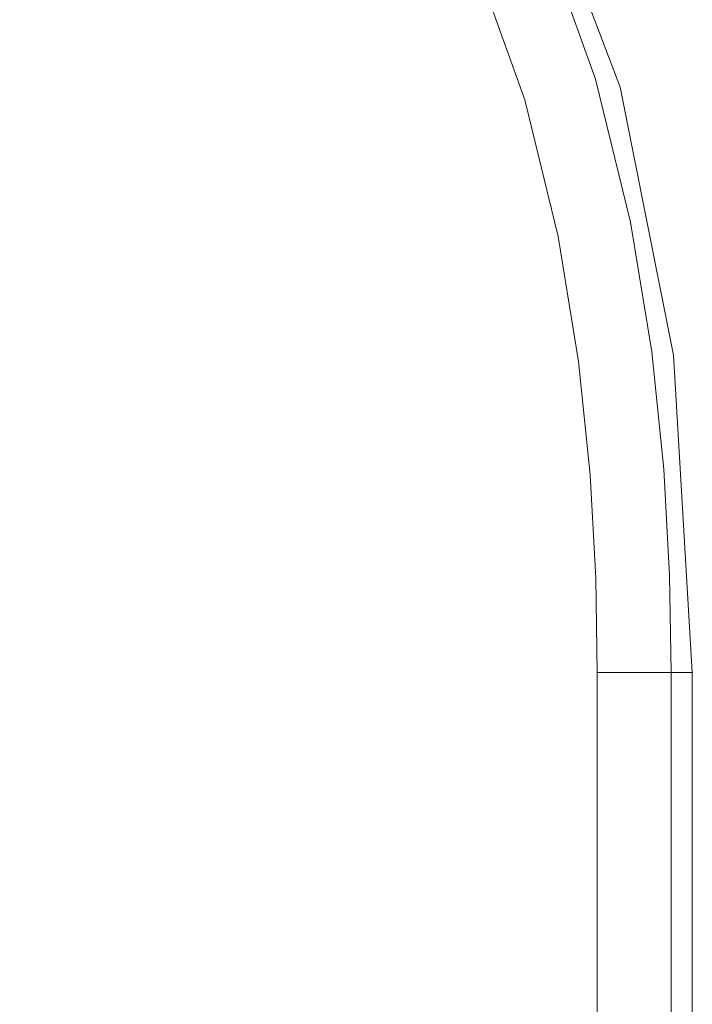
# Model space of a CAD drawing. Header units: millimetres. Extents: x 3925 to 5043, y -86 to 778.
# Tile 22 of 25: x 4521 to 4532, y 407 to 424. Entities that reach past the tile are written whole.
import ezdxf

# ---------------------------------------------------------------- set-up
doc = ezdxf.new("R2010")
doc.units = ezdxf.units.MM
doc.header["$LTSCALE"] = 46.255
doc.layers.add('H30K-TOP-COVDXF_CONTINUOUS_LINE', color=7, linetype='CONTINUOUS')

msp = doc.modelspace()

# ---------------------------------------------------------------- linework, layer by layer
at = {"layer": 'H30K-TOP-COVDXF_CONTINUOUS_LINE', "color": 7, "linetype": 'Continuous', "lineweight": 0}
for p, q in [((4530.6156, 195.3895), (4530.6156, 412.8895)), ((4530.6156, 412.8895), (4532.2126, 412.8895)), ((4531.8563, 195.3895), (4531.8563, 412.8895)), ((4532.2126, 412.8895), (4532.2126, 195.3895))]:
    msp.add_line(p, q, dxfattribs=at)
for points in [[(4532.2126, 412.8895), (4531.8968, 418.2143), (4530.9977, 422.7126), (4529.5217, 426.6033), (4527.3265, 430.0978), (4524.3823, 433.0339), (4520.8968, 435.213), (4517.0202, 436.679), (4512.5338, 437.5741), (4507.2126, 437.8895)], [(4531.8563, 412.8895), (4531.8291, 414.5158), (4531.7316, 416.2994), (4531.5306, 418.2687), (4531.175, 420.4475), (4530.5867, 422.8515), (4529.6418, 425.4881), (4528.1458, 428.3322), (4525.9008, 431.1836), (4523.0738, 433.5484), (4520.1765, 435.1577), (4517.4671, 436.1756), (4515.0032, 436.8046), (4512.7818, 437.1823), (4510.7732, 437.3967), (4508.9335, 437.5026), (4507.2126, 437.5331)], [(4530.6156, 412.8895), (4530.5891, 414.4736), (4530.4945, 416.2053), (4530.3002, 418.1095), (4529.9582, 420.2052), (4529.3964, 422.5016), (4528.5018, 424.9985), (4527.0991, 427.6662), (4525.0097, 430.3204), (4522.3798, 432.52), (4519.6657, 434.0271), (4517.1028, 434.9896), (4514.7513, 435.5898), (4512.6159, 435.9528), (4510.6744, 436.1599), (4508.8886, 436.2627), (4507.2126, 436.2924)]]:
    msp.add_lwpolyline(points, dxfattribs=at)

doc.saveas('drawing.dxf')
